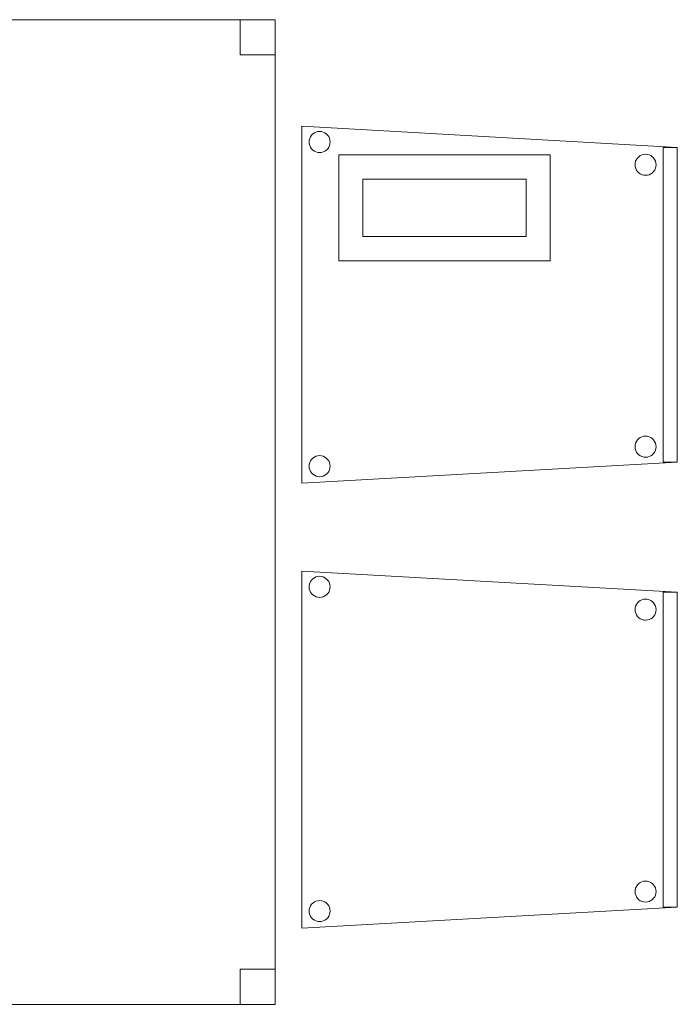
# Model space of a CAD drawing. Header units: metres. Extents: x 391.1 to 427.5, y 12.8 to 28.4.
# Tile 25 of 234: x 404.3 to 405.2, y 18.7 to 20.1. Entities that reach past the tile are written whole.
import ezdxf

# ---------------------------------------------------------------- set-up
doc = ezdxf.new("R2010")
doc.units = ezdxf.units.M
for name, color, linetype, lineweight in [('02_MOBILIARIO', 7, 'Continuous', 18), ('A-DETL-____-MBND', 7, 'Continuous', 18), ('A-DETL-GENF-OTLN', 7, 'Continuous', 18)]:
    doc.layers.add(name, color=color, linetype=linetype, lineweight=lineweight)

# ---------------------------------------------------------------- blocks, each defined once
blk = doc.blocks.new('Family - Cadira confident_PA-151991-03_ENLLUMENAT_P0A')
at = {"layer": 'A-DETL-____-MBND', "color": 253, "true_color": 0xaaaaaa}
for p, q in [((0, 0.5065), (0.5326, 0.4765)), ((0, 0), (0, 0.5065)), ((0.5326, 0.4765), (0, 0.5065)), ((0, 0.5065), (0, 0)), ((0.0104, 0.4868), (0.011, 0.4893)), ((0.011, 0.4893), (0.0104, 0.4868)), ((0.011, 0.4893), (0.0121, 0.4916)), ((0.0121, 0.4916), (0.011, 0.4893)), ((0.0121, 0.4916), (0.0136, 0.4938)), ((0.0136, 0.4938), (0.0121, 0.4916)), ((0.0136, 0.4938), (0.0154, 0.4956)), ((0.0154, 0.4956), (0.0136, 0.4938)), ((0.0154, 0.4956), (0.0176, 0.4971)), ((0.0176, 0.4971), (0.0154, 0.4956)), ((0.0176, 0.4971), (0.0199, 0.4982)), ((0.0199, 0.4982), (0.0176, 0.4971)), ((0.0199, 0.4982), (0.0224, 0.4989)), ((0.0224, 0.4989), (0.0199, 0.4982)), ((0.0224, 0.4989), (0.025, 0.4992)), ((0.025, 0.4992), (0.0224, 0.4989)), ((0.025, 0.4992), (0.0276, 0.4989)), ((0.0276, 0.4989), (0.025, 0.4992)), ((0.0276, 0.4989), (0.0301, 0.4983)), ((0.0301, 0.4983), (0.0276, 0.4989)), ((0.0301, 0.4983), (0.0325, 0.4972)), ((0.0325, 0.4972), (0.0301, 0.4983)), ((0.0325, 0.4972), (0.0346, 0.4957)), ((0.0346, 0.4957), (0.0325, 0.4972)), ((0.0346, 0.4957), (0.0365, 0.4939)), ((0.0365, 0.4939), (0.0346, 0.4957)), ((0.0365, 0.4939), (0.038, 0.4918)), ((0.038, 0.4918), (0.0365, 0.4939)), ((0.038, 0.4918), (0.0391, 0.4894)), ((0.0391, 0.4894), (0.038, 0.4918)), ((0.0391, 0.4894), (0.0398, 0.4869)), ((0.0398, 0.4869), (0.0391, 0.4894)), ((0.0102, 0.4842), (0.0104, 0.4868)), ((0.0104, 0.4868), (0.0102, 0.4842)), ((0.0104, 0.4816), (0.0102, 0.4842)), ((0.0102, 0.4842), (0.0104, 0.4816)), ((0.0111, 0.4791), (0.0104, 0.4816)), ((0.0104, 0.4816), (0.0111, 0.4791)), ((0.0122, 0.4767), (0.0111, 0.4791)), ((0.0111, 0.4791), (0.0122, 0.4767)), ((0.0137, 0.4746), (0.0122, 0.4767)), ((0.0122, 0.4767), (0.0137, 0.4746)), ((0.0381, 0.4768), (0.0366, 0.4747)), ((0.0366, 0.4747), (0.0381, 0.4768)), ((0.0392, 0.4792), (0.0381, 0.4768)), ((0.0381, 0.4768), (0.0392, 0.4792)), ((0.0398, 0.4817), (0.0392, 0.4792)), ((0.0392, 0.4792), (0.0398, 0.4817)), ((0.0398, 0.4869), (0.04, 0.4843)), ((0.04, 0.4843), (0.0398, 0.4869)), ((0.04, 0.4843), (0.0398, 0.4817)), ((0.0398, 0.4817), (0.04, 0.4843)), ((0.5126, 0.03), (0.5126, 0.4765)), ((0.5126, 0.4765), (0.5326, 0.4765)), ((0.5126, 0.4765), (0.5126, 0.03)), ((0.5326, 0.4765), (0.5126, 0.4765)), ((0.5326, 0.4765), (0.5326, 0.03)), ((0.5326, 0.03), (0.5326, 0.4765)), ((0.5326, 0.4765), (0.5326, 0.03)), ((0.5326, 0.03), (0.5326, 0.4765)), ((0.0155, 0.4727), (0.0137, 0.4746)), ((0.0137, 0.4746), (0.0155, 0.4727)), ((0.0177, 0.4713), (0.0155, 0.4727)), ((0.0155, 0.4727), (0.0177, 0.4713)), ((0.02, 0.4702), (0.0177, 0.4713)), ((0.0177, 0.4713), (0.02, 0.4702)), ((0.0226, 0.4695), (0.02, 0.4702)), ((0.02, 0.4702), (0.0226, 0.4695)), ((0.0252, 0.4693), (0.0226, 0.4695)), ((0.0226, 0.4695), (0.0252, 0.4693)), ((0.0278, 0.4695), (0.0252, 0.4693)), ((0.0252, 0.4693), (0.0278, 0.4695)), ((0.0303, 0.4702), (0.0278, 0.4695)), ((0.0278, 0.4695), (0.0303, 0.4702)), ((0.0326, 0.4713), (0.0303, 0.4702)), ((0.0303, 0.4702), (0.0326, 0.4713)), ((0.0347, 0.4728), (0.0326, 0.4713)), ((0.0326, 0.4713), (0.0347, 0.4728)), ((0.0366, 0.4747), (0.0347, 0.4728)), ((0.0347, 0.4728), (0.0366, 0.4747)), ((0.4745, 0.4593), (0.476, 0.4614)), ((0.476, 0.4614), (0.4745, 0.4593)), ((0.476, 0.4614), (0.4779, 0.4633)), ((0.4779, 0.4633), (0.476, 0.4614)), ((0.4779, 0.4633), (0.48, 0.4648)), ((0.48, 0.4648), (0.4779, 0.4633)), ((0.48, 0.4648), (0.4823, 0.4659)), ((0.4823, 0.4659), (0.48, 0.4648)), ((0.4823, 0.4659), (0.4848, 0.4666)), ((0.4848, 0.4666), (0.4823, 0.4659)), ((0.4848, 0.4666), (0.4874, 0.4668)), ((0.4874, 0.4668), (0.4848, 0.4666)), ((0.4874, 0.4668), (0.49, 0.4666)), ((0.49, 0.4666), (0.4874, 0.4668)), ((0.49, 0.4666), (0.4926, 0.4659)), ((0.4926, 0.4659), (0.49, 0.4666)), ((0.4926, 0.4659), (0.4949, 0.4648)), ((0.4949, 0.4648), (0.4926, 0.4659)), ((0.4949, 0.4648), (0.4971, 0.4633)), ((0.4971, 0.4633), (0.4949, 0.4648)), ((0.4971, 0.4633), (0.4989, 0.4615)), ((0.4989, 0.4615), (0.4971, 0.4633)), ((0.4989, 0.4615), (0.5004, 0.4594)), ((0.5004, 0.4594), (0.4989, 0.4615)), ((0.4726, 0.4518), (0.4728, 0.4544)), ((0.4728, 0.4544), (0.4726, 0.4518)), ((0.4728, 0.4492), (0.4726, 0.4518)), ((0.4726, 0.4518), (0.4728, 0.4492)), ((0.4728, 0.4544), (0.4734, 0.4569)), ((0.4734, 0.4569), (0.4728, 0.4544)), ((0.4735, 0.4467), (0.4728, 0.4492)), ((0.4728, 0.4492), (0.4735, 0.4467)), ((0.4734, 0.4569), (0.4745, 0.4593)), ((0.4745, 0.4593), (0.4734, 0.4569)), ((0.5004, 0.4594), (0.5015, 0.457)), ((0.5015, 0.457), (0.5004, 0.4594)), ((0.5015, 0.457), (0.5022, 0.4545)), ((0.5022, 0.4545), (0.5015, 0.457)), ((0.5022, 0.4493), (0.5016, 0.4468)), ((0.5016, 0.4468), (0.5022, 0.4493)), ((0.5022, 0.4545), (0.5024, 0.4519)), ((0.5024, 0.4519), (0.5022, 0.4545)), ((0.5024, 0.4519), (0.5022, 0.4493)), ((0.5022, 0.4493), (0.5024, 0.4519)), ((0.4746, 0.4443), (0.4735, 0.4467)), ((0.4735, 0.4467), (0.4746, 0.4443)), ((0.4761, 0.4422), (0.4746, 0.4443)), ((0.4746, 0.4443), (0.4761, 0.4422)), ((0.478, 0.4404), (0.4761, 0.4422)), ((0.4761, 0.4422), (0.478, 0.4404)), ((0.4801, 0.4389), (0.478, 0.4404)), ((0.478, 0.4404), (0.4801, 0.4389)), ((0.4825, 0.4378), (0.4801, 0.4389)), ((0.4801, 0.4389), (0.4825, 0.4378)), ((0.485, 0.4371), (0.4825, 0.4378)), ((0.4825, 0.4378), (0.485, 0.4371)), ((0.4876, 0.4369), (0.485, 0.4371)), ((0.485, 0.4371), (0.4876, 0.4369)), ((0.4902, 0.4372), (0.4876, 0.4369)), ((0.4876, 0.4369), (0.4902, 0.4372)), ((0.4927, 0.4378), (0.4902, 0.4372)), ((0.4902, 0.4372), (0.4927, 0.4378)), ((0.495, 0.439), (0.4927, 0.4378)), ((0.4927, 0.4378), (0.495, 0.439)), ((0.4972, 0.4405), (0.495, 0.439)), ((0.495, 0.439), (0.4972, 0.4405)), ((0.499, 0.4423), (0.4972, 0.4405)), ((0.4972, 0.4405), (0.499, 0.4423)), ((0.5005, 0.4445), (0.499, 0.4423)), ((0.499, 0.4423), (0.5005, 0.4445)), ((0.5016, 0.4468), (0.5005, 0.4445)), ((0.5005, 0.4445), (0.5016, 0.4468)), ((0.4728, 0.0544), (0.4734, 0.0569)), ((0.4734, 0.0569), (0.4728, 0.0544)), ((0.4734, 0.0569), (0.4745, 0.0593)), ((0.4745, 0.0593), (0.4734, 0.0569)), ((0.4745, 0.0593), (0.476, 0.0614)), ((0.476, 0.0614), (0.4745, 0.0593)), ((0.476, 0.0614), (0.4779, 0.0633)), ((0.4779, 0.0633), (0.476, 0.0614)), ((0.4779, 0.0633), (0.48, 0.0648)), ((0.48, 0.0648), (0.4779, 0.0633)), ((0.48, 0.0648), (0.4823, 0.0659)), ((0.4823, 0.0659), (0.48, 0.0648)), ((0.4823, 0.0659), (0.4848, 0.0666)), ((0.4848, 0.0666), (0.4823, 0.0659)), ((0.4848, 0.0666), (0.4874, 0.0668)), ((0.4874, 0.0668), (0.4848, 0.0666)), ((0.4874, 0.0668), (0.49, 0.0666)), ((0.49, 0.0666), (0.4874, 0.0668)), ((0.49, 0.0666), (0.4926, 0.0659)), ((0.4926, 0.0659), (0.49, 0.0666)), ((0.4926, 0.0659), (0.4949, 0.0648)), ((0.4949, 0.0648), (0.4926, 0.0659)), ((0.4949, 0.0648), (0.4971, 0.0633)), ((0.4971, 0.0633), (0.4949, 0.0648)), ((0.4971, 0.0633), (0.4989, 0.0615)), ((0.4989, 0.0615), (0.4971, 0.0633)), ((0.4989, 0.0615), (0.5004, 0.0594)), ((0.5004, 0.0594), (0.4989, 0.0615)), ((0.5004, 0.0594), (0.5015, 0.057)), ((0.5015, 0.057), (0.5004, 0.0594)), ((0.5015, 0.057), (0.5022, 0.0545)), ((0.5022, 0.0545), (0.5015, 0.057)), ((0.4726, 0.0518), (0.4728, 0.0544)), ((0.4728, 0.0544), (0.4726, 0.0518)), ((0.4728, 0.0492), (0.4726, 0.0518)), ((0.4726, 0.0518), (0.4728, 0.0492)), ((0.4735, 0.0467), (0.4728, 0.0492)), ((0.4728, 0.0492), (0.4735, 0.0467)), ((0.4746, 0.0443), (0.4735, 0.0467)), ((0.4735, 0.0467), (0.4746, 0.0443)), ((0.4761, 0.0422), (0.4746, 0.0443)), ((0.4746, 0.0443), (0.4761, 0.0422)), ((0.478, 0.0404), (0.4761, 0.0422)), ((0.4761, 0.0422), (0.478, 0.0404)), ((0.499, 0.0423), (0.4972, 0.0405)), ((0.4972, 0.0405), (0.499, 0.0423)), ((0.5005, 0.0445), (0.499, 0.0423)), ((0.499, 0.0423), (0.5005, 0.0445)), ((0.5016, 0.0468), (0.5005, 0.0445)), ((0.5005, 0.0445), (0.5016, 0.0468)), ((0.5022, 0.0493), (0.5016, 0.0468)), ((0.5016, 0.0468), (0.5022, 0.0493)), ((0.5022, 0.0545), (0.5024, 0.0519)), ((0.5024, 0.0519), (0.5022, 0.0545)), ((0.5024, 0.0519), (0.5022, 0.0493)), ((0.5022, 0.0493), (0.5024, 0.0519)), ((0.5326, 0.03), (0, 0)), ((0, 0), (0.5326, 0.03)), ((0.0104, 0.0268), (0.011, 0.0293)), ((0.011, 0.0293), (0.0104, 0.0268)), ((0.011, 0.0293), (0.0121, 0.0316)), ((0.0121, 0.0316), (0.011, 0.0293)), ((0.0121, 0.0316), (0.0136, 0.0338)), ((0.0136, 0.0338), (0.0121, 0.0316)), ((0.0136, 0.0338), (0.0154, 0.0356)), ((0.0154, 0.0356), (0.0136, 0.0338)), ((0.0154, 0.0356), (0.0176, 0.0371)), ((0.0176, 0.0371), (0.0154, 0.0356)), ((0.0176, 0.0371), (0.0199, 0.0382)), ((0.0199, 0.0382), (0.0176, 0.0371)), ((0.0199, 0.0382), (0.0224, 0.0389)), ((0.0224, 0.0389), (0.0199, 0.0382)), ((0.0224, 0.0389), (0.025, 0.0392)), ((0.025, 0.0392), (0.0224, 0.0389)), ((0.025, 0.0392), (0.0276, 0.0389)), ((0.0276, 0.0389), (0.025, 0.0392)), ((0.0276, 0.0389), (0.0301, 0.0383)), ((0.0301, 0.0383), (0.0276, 0.0389)), ((0.0301, 0.0383), (0.0325, 0.0372)), ((0.0325, 0.0372), (0.0301, 0.0383)), ((0.0325, 0.0372), (0.0346, 0.0357)), ((0.0346, 0.0357), (0.0325, 0.0372)), ((0.0346, 0.0357), (0.0365, 0.0339)), ((0.0365, 0.0339), (0.0346, 0.0357)), ((0.0365, 0.0339), (0.038, 0.0318)), ((0.038, 0.0318), (0.0365, 0.0339)), ((0.038, 0.0318), (0.0391, 0.0294)), ((0.0391, 0.0294), (0.038, 0.0318)), ((0.0391, 0.0294), (0.0398, 0.0269)), ((0.0398, 0.0269), (0.0391, 0.0294)), ((0.4801, 0.0389), (0.478, 0.0404)), ((0.478, 0.0404), (0.4801, 0.0389)), ((0.4825, 0.0378), (0.4801, 0.0389)), ((0.4801, 0.0389), (0.4825, 0.0378)), ((0.485, 0.0371), (0.4825, 0.0378)), ((0.4825, 0.0378), (0.485, 0.0371)), ((0.4876, 0.0369), (0.485, 0.0371)), ((0.485, 0.0371), (0.4876, 0.0369)), ((0.4902, 0.0372), (0.4876, 0.0369)), ((0.4876, 0.0369), (0.4902, 0.0372)), ((0.4927, 0.0378), (0.4902, 0.0372)), ((0.4902, 0.0372), (0.4927, 0.0378)), ((0.495, 0.039), (0.4927, 0.0378)), ((0.4927, 0.0378), (0.495, 0.039)), ((0.4972, 0.0405), (0.495, 0.039)), ((0.495, 0.039), (0.4972, 0.0405)), ((0.5326, 0.03), (0.5126, 0.03)), ((0.5126, 0.03), (0.5326, 0.03)), ((0.0102, 0.0242), (0.0104, 0.0268)), ((0.0104, 0.0268), (0.0102, 0.0242)), ((0.0104, 0.0216), (0.0102, 0.0242)), ((0.0102, 0.0242), (0.0104, 0.0216)), ((0.0111, 0.0191), (0.0104, 0.0216)), ((0.0104, 0.0216), (0.0111, 0.0191)), ((0.0122, 0.0167), (0.0111, 0.0191)), ((0.0111, 0.0191), (0.0122, 0.0167)), ((0.0137, 0.0146), (0.0122, 0.0167)), ((0.0122, 0.0167), (0.0137, 0.0146)), ((0.0155, 0.0127), (0.0137, 0.0146)), ((0.0137, 0.0146), (0.0155, 0.0127)), ((0.0366, 0.0147), (0.0347, 0.0128)), ((0.0347, 0.0128), (0.0366, 0.0147)), ((0.0381, 0.0168), (0.0366, 0.0147)), ((0.0366, 0.0147), (0.0381, 0.0168)), ((0.0392, 0.0192), (0.0381, 0.0168)), ((0.0381, 0.0168), (0.0392, 0.0192)), ((0.0398, 0.0217), (0.0392, 0.0192)), ((0.0392, 0.0192), (0.0398, 0.0217)), ((0.0398, 0.0269), (0.04, 0.0243)), ((0.04, 0.0243), (0.0398, 0.0269)), ((0.04, 0.0243), (0.0398, 0.0217)), ((0.0398, 0.0217), (0.04, 0.0243)), ((0.0177, 0.0113), (0.0155, 0.0127)), ((0.0155, 0.0127), (0.0177, 0.0113)), ((0.02, 0.0102), (0.0177, 0.0113)), ((0.0177, 0.0113), (0.02, 0.0102)), ((0.0226, 0.0095), (0.02, 0.0102)), ((0.02, 0.0102), (0.0226, 0.0095)), ((0.0252, 0.0093), (0.0226, 0.0095)), ((0.0226, 0.0095), (0.0252, 0.0093)), ((0.0278, 0.0095), (0.0252, 0.0093)), ((0.0252, 0.0093), (0.0278, 0.0095)), ((0.0303, 0.0102), (0.0278, 0.0095)), ((0.0278, 0.0095), (0.0303, 0.0102)), ((0.0326, 0.0113), (0.0303, 0.0102)), ((0.0303, 0.0102), (0.0326, 0.0113)), ((0.0347, 0.0128), (0.0326, 0.0113)), ((0.0326, 0.0113), (0.0347, 0.0128))]:
    blk.add_line(p, q, dxfattribs=at)
blk = doc.blocks.new('Family - Taula 140X80_PA-152162-03_ENLLUMENAT_P0A')
at = {"layer": 'A-DETL-____-MBND', "color": 253, "true_color": 0xaaaaaa}
for p, q in [((0, 1.3969), (0.05, 1.3969)), ((0, 1.3469), (0, 1.3969)), ((0.05, 1.3969), (0, 1.3969)), ((0, 1.3969), (0, 1.3469)), ((0, 1.3969), (0.7, 1.3969)), ((0, 0), (0, 1.3969)), ((0.7, 1.3969), (0, 1.3969)), ((0, 1.3969), (0, 0)), ((0.05, 1.3969), (0.05, 1.3469)), ((0.05, 1.3469), (0.05, 1.3969)), ((0.65, 1.3969), (0.7, 1.3969)), ((0.65, 1.3469), (0.65, 1.3969)), ((0.7, 1.3969), (0.65, 1.3969)), ((0.65, 1.3969), (0.65, 1.3469)), ((0.7, 1.3969), (0.7, 1.3469)), ((0.7, 1.3469), (0.7, 1.3969)), ((0.7, 1.3969), (0.7, 0)), ((0.7, 0), (0.7, 1.3969)), ((0.05, 1.3469), (0, 1.3469)), ((0, 1.3469), (0.05, 1.3469)), ((0.7, 1.3469), (0.65, 1.3469)), ((0.65, 1.3469), (0.7, 1.3469)), ((0, 0.05), (0.05, 0.05)), ((0, 0), (0, 0.05)), ((0.05, 0.05), (0, 0.05)), ((0, 0.05), (0, 0)), ((0.05, 0.05), (0.05, 0)), ((0.05, 0), (0.05, 0.05)), ((0.65, 0.05), (0.7, 0.05)), ((0.65, 0), (0.65, 0.05)), ((0.7, 0.05), (0.65, 0.05)), ((0.65, 0.05), (0.65, 0)), ((0.7, 0.05), (0.7, 0)), ((0.7, 0), (0.7, 0.05)), ((0.05, 0), (0, 0)), ((0, 0), (0.05, 0)), ((0.7, 0), (0, 0)), ((0, 0), (0.7, 0)), ((0.7, 0), (0.65, 0)), ((0.65, 0), (0.7, 0))]:
    blk.add_line(p, q, dxfattribs=at)
blk = doc.blocks.new('Family - Cadira confident_PA-152494-03_ENLLUMENAT_P0A')
at = {"layer": 'A-DETL-____-MBND', "color": 253, "true_color": 0xaaaaaa}
for p, q in [((0, 0.5065), (0.5326, 0.4765)), ((0, 0), (0, 0.5065)), ((0.5326, 0.4765), (0, 0.5065)), ((0, 0.5065), (0, 0)), ((0.0104, 0.4868), (0.011, 0.4893)), ((0.011, 0.4893), (0.0104, 0.4868)), ((0.011, 0.4893), (0.0121, 0.4916)), ((0.0121, 0.4916), (0.011, 0.4893)), ((0.0121, 0.4916), (0.0136, 0.4938)), ((0.0136, 0.4938), (0.0121, 0.4916)), ((0.0136, 0.4938), (0.0154, 0.4956)), ((0.0154, 0.4956), (0.0136, 0.4938)), ((0.0154, 0.4956), (0.0176, 0.4971)), ((0.0176, 0.4971), (0.0154, 0.4956)), ((0.0176, 0.4971), (0.0199, 0.4982)), ((0.0199, 0.4982), (0.0176, 0.4971)), ((0.0199, 0.4982), (0.0224, 0.4989)), ((0.0224, 0.4989), (0.0199, 0.4982)), ((0.0224, 0.4989), (0.025, 0.4992)), ((0.025, 0.4992), (0.0224, 0.4989)), ((0.025, 0.4992), (0.0276, 0.4989)), ((0.0276, 0.4989), (0.025, 0.4992)), ((0.0276, 0.4989), (0.0301, 0.4983)), ((0.0301, 0.4983), (0.0276, 0.4989)), ((0.0301, 0.4983), (0.0325, 0.4972)), ((0.0325, 0.4972), (0.0301, 0.4983)), ((0.0325, 0.4972), (0.0346, 0.4957)), ((0.0346, 0.4957), (0.0325, 0.4972)), ((0.0346, 0.4957), (0.0365, 0.4939)), ((0.0365, 0.4939), (0.0346, 0.4957)), ((0.0365, 0.4939), (0.038, 0.4918)), ((0.038, 0.4918), (0.0365, 0.4939)), ((0.038, 0.4918), (0.0391, 0.4894)), ((0.0391, 0.4894), (0.038, 0.4918)), ((0.0391, 0.4894), (0.0398, 0.4869)), ((0.0398, 0.4869), (0.0391, 0.4894)), ((0.0102, 0.4842), (0.0104, 0.4868)), ((0.0104, 0.4868), (0.0102, 0.4842)), ((0.0104, 0.4816), (0.0102, 0.4842)), ((0.0102, 0.4842), (0.0104, 0.4816)), ((0.0111, 0.4791), (0.0104, 0.4816)), ((0.0104, 0.4816), (0.0111, 0.4791)), ((0.0122, 0.4767), (0.0111, 0.4791)), ((0.0111, 0.4791), (0.0122, 0.4767)), ((0.0137, 0.4746), (0.0122, 0.4767)), ((0.0122, 0.4767), (0.0137, 0.4746)), ((0.0381, 0.4768), (0.0366, 0.4747)), ((0.0366, 0.4747), (0.0381, 0.4768)), ((0.0392, 0.4792), (0.0381, 0.4768)), ((0.0381, 0.4768), (0.0392, 0.4792)), ((0.0398, 0.4817), (0.0392, 0.4792)), ((0.0392, 0.4792), (0.0398, 0.4817)), ((0.0398, 0.4869), (0.04, 0.4843)), ((0.04, 0.4843), (0.0398, 0.4869)), ((0.04, 0.4843), (0.0398, 0.4817)), ((0.0398, 0.4817), (0.04, 0.4843)), ((0.5126, 0.03), (0.5126, 0.4765)), ((0.5126, 0.4765), (0.5326, 0.4765)), ((0.5126, 0.4765), (0.5126, 0.03)), ((0.5326, 0.4765), (0.5126, 0.4765)), ((0.5326, 0.4765), (0.5326, 0.03)), ((0.5326, 0.03), (0.5326, 0.4765)), ((0.5326, 0.4765), (0.5326, 0.03)), ((0.5326, 0.03), (0.5326, 0.4765)), ((0.0155, 0.4727), (0.0137, 0.4746)), ((0.0137, 0.4746), (0.0155, 0.4727)), ((0.0177, 0.4713), (0.0155, 0.4727)), ((0.0155, 0.4727), (0.0177, 0.4713)), ((0.02, 0.4702), (0.0177, 0.4713)), ((0.0177, 0.4713), (0.02, 0.4702)), ((0.0226, 0.4695), (0.02, 0.4702)), ((0.02, 0.4702), (0.0226, 0.4695)), ((0.0252, 0.4693), (0.0226, 0.4695)), ((0.0226, 0.4695), (0.0252, 0.4693)), ((0.0278, 0.4695), (0.0252, 0.4693)), ((0.0252, 0.4693), (0.0278, 0.4695)), ((0.0303, 0.4702), (0.0278, 0.4695)), ((0.0278, 0.4695), (0.0303, 0.4702)), ((0.0326, 0.4713), (0.0303, 0.4702)), ((0.0303, 0.4702), (0.0326, 0.4713)), ((0.0347, 0.4728), (0.0326, 0.4713)), ((0.0326, 0.4713), (0.0347, 0.4728)), ((0.0366, 0.4747), (0.0347, 0.4728)), ((0.0347, 0.4728), (0.0366, 0.4747)), ((0.4745, 0.4593), (0.476, 0.4614)), ((0.476, 0.4614), (0.4745, 0.4593)), ((0.476, 0.4614), (0.4779, 0.4633)), ((0.4779, 0.4633), (0.476, 0.4614)), ((0.4779, 0.4633), (0.48, 0.4648)), ((0.48, 0.4648), (0.4779, 0.4633)), ((0.48, 0.4648), (0.4823, 0.4659)), ((0.4823, 0.4659), (0.48, 0.4648)), ((0.4823, 0.4659), (0.4848, 0.4666)), ((0.4848, 0.4666), (0.4823, 0.4659)), ((0.4848, 0.4666), (0.4874, 0.4668)), ((0.4874, 0.4668), (0.4848, 0.4666)), ((0.4874, 0.4668), (0.49, 0.4666)), ((0.49, 0.4666), (0.4874, 0.4668)), ((0.49, 0.4666), (0.4926, 0.4659)), ((0.4926, 0.4659), (0.49, 0.4666)), ((0.4926, 0.4659), (0.4949, 0.4648)), ((0.4949, 0.4648), (0.4926, 0.4659)), ((0.4949, 0.4648), (0.4971, 0.4633)), ((0.4971, 0.4633), (0.4949, 0.4648)), ((0.4971, 0.4633), (0.4989, 0.4615)), ((0.4989, 0.4615), (0.4971, 0.4633)), ((0.4989, 0.4615), (0.5004, 0.4594)), ((0.5004, 0.4594), (0.4989, 0.4615)), ((0.4726, 0.4518), (0.4728, 0.4544)), ((0.4728, 0.4544), (0.4726, 0.4518)), ((0.4728, 0.4492), (0.4726, 0.4518)), ((0.4726, 0.4518), (0.4728, 0.4492)), ((0.4728, 0.4544), (0.4734, 0.4569)), ((0.4734, 0.4569), (0.4728, 0.4544)), ((0.4735, 0.4467), (0.4728, 0.4492)), ((0.4728, 0.4492), (0.4735, 0.4467)), ((0.4734, 0.4569), (0.4745, 0.4593)), ((0.4745, 0.4593), (0.4734, 0.4569)), ((0.5004, 0.4594), (0.5015, 0.457)), ((0.5015, 0.457), (0.5004, 0.4594)), ((0.5015, 0.457), (0.5022, 0.4545)), ((0.5022, 0.4545), (0.5015, 0.457)), ((0.5022, 0.4493), (0.5016, 0.4468)), ((0.5016, 0.4468), (0.5022, 0.4493)), ((0.5022, 0.4545), (0.5024, 0.4519)), ((0.5024, 0.4519), (0.5022, 0.4545)), ((0.5024, 0.4519), (0.5022, 0.4493)), ((0.5022, 0.4493), (0.5024, 0.4519)), ((0.4746, 0.4443), (0.4735, 0.4467)), ((0.4735, 0.4467), (0.4746, 0.4443)), ((0.4761, 0.4422), (0.4746, 0.4443)), ((0.4746, 0.4443), (0.4761, 0.4422)), ((0.478, 0.4404), (0.4761, 0.4422)), ((0.4761, 0.4422), (0.478, 0.4404)), ((0.4801, 0.4389), (0.478, 0.4404)), ((0.478, 0.4404), (0.4801, 0.4389)), ((0.4825, 0.4378), (0.4801, 0.4389)), ((0.4801, 0.4389), (0.4825, 0.4378)), ((0.485, 0.4371), (0.4825, 0.4378)), ((0.4825, 0.4378), (0.485, 0.4371)), ((0.4876, 0.4369), (0.485, 0.4371)), ((0.485, 0.4371), (0.4876, 0.4369)), ((0.4902, 0.4372), (0.4876, 0.4369)), ((0.4876, 0.4369), (0.4902, 0.4372)), ((0.4927, 0.4378), (0.4902, 0.4372)), ((0.4902, 0.4372), (0.4927, 0.4378)), ((0.495, 0.439), (0.4927, 0.4378)), ((0.4927, 0.4378), (0.495, 0.439)), ((0.4972, 0.4405), (0.495, 0.439)), ((0.495, 0.439), (0.4972, 0.4405)), ((0.499, 0.4423), (0.4972, 0.4405)), ((0.4972, 0.4405), (0.499, 0.4423)), ((0.5005, 0.4445), (0.499, 0.4423)), ((0.499, 0.4423), (0.5005, 0.4445)), ((0.5016, 0.4468), (0.5005, 0.4445)), ((0.5005, 0.4445), (0.5016, 0.4468)), ((0.4728, 0.0544), (0.4734, 0.0569)), ((0.4734, 0.0569), (0.4728, 0.0544)), ((0.4734, 0.0569), (0.4745, 0.0593)), ((0.4745, 0.0593), (0.4734, 0.0569)), ((0.4745, 0.0593), (0.476, 0.0614)), ((0.476, 0.0614), (0.4745, 0.0593)), ((0.476, 0.0614), (0.4779, 0.0633)), ((0.4779, 0.0633), (0.476, 0.0614)), ((0.4779, 0.0633), (0.48, 0.0648)), ((0.48, 0.0648), (0.4779, 0.0633)), ((0.48, 0.0648), (0.4823, 0.0659)), ((0.4823, 0.0659), (0.48, 0.0648)), ((0.4823, 0.0659), (0.4848, 0.0666)), ((0.4848, 0.0666), (0.4823, 0.0659)), ((0.4848, 0.0666), (0.4874, 0.0668)), ((0.4874, 0.0668), (0.4848, 0.0666)), ((0.4874, 0.0668), (0.49, 0.0666)), ((0.49, 0.0666), (0.4874, 0.0668)), ((0.49, 0.0666), (0.4926, 0.0659)), ((0.4926, 0.0659), (0.49, 0.0666)), ((0.4926, 0.0659), (0.4949, 0.0648)), ((0.4949, 0.0648), (0.4926, 0.0659)), ((0.4949, 0.0648), (0.4971, 0.0633)), ((0.4971, 0.0633), (0.4949, 0.0648)), ((0.4971, 0.0633), (0.4989, 0.0615)), ((0.4989, 0.0615), (0.4971, 0.0633)), ((0.4989, 0.0615), (0.5004, 0.0594)), ((0.5004, 0.0594), (0.4989, 0.0615)), ((0.5004, 0.0594), (0.5015, 0.057)), ((0.5015, 0.057), (0.5004, 0.0594)), ((0.5015, 0.057), (0.5022, 0.0545)), ((0.5022, 0.0545), (0.5015, 0.057)), ((0.4726, 0.0518), (0.4728, 0.0544)), ((0.4728, 0.0544), (0.4726, 0.0518)), ((0.4728, 0.0492), (0.4726, 0.0518)), ((0.4726, 0.0518), (0.4728, 0.0492)), ((0.4735, 0.0467), (0.4728, 0.0492)), ((0.4728, 0.0492), (0.4735, 0.0467)), ((0.4746, 0.0443), (0.4735, 0.0467)), ((0.4735, 0.0467), (0.4746, 0.0443)), ((0.4761, 0.0422), (0.4746, 0.0443)), ((0.4746, 0.0443), (0.4761, 0.0422)), ((0.478, 0.0404), (0.4761, 0.0422)), ((0.4761, 0.0422), (0.478, 0.0404)), ((0.499, 0.0423), (0.4972, 0.0405)), ((0.4972, 0.0405), (0.499, 0.0423)), ((0.5005, 0.0445), (0.499, 0.0423)), ((0.499, 0.0423), (0.5005, 0.0445)), ((0.5016, 0.0468), (0.5005, 0.0445)), ((0.5005, 0.0445), (0.5016, 0.0468)), ((0.5022, 0.0493), (0.5016, 0.0468)), ((0.5016, 0.0468), (0.5022, 0.0493)), ((0.5022, 0.0545), (0.5024, 0.0519)), ((0.5024, 0.0519), (0.5022, 0.0545)), ((0.5024, 0.0519), (0.5022, 0.0493)), ((0.5022, 0.0493), (0.5024, 0.0519)), ((0.5326, 0.03), (0, 0)), ((0, 0), (0.5326, 0.03)), ((0.0104, 0.0268), (0.011, 0.0293)), ((0.011, 0.0293), (0.0104, 0.0268)), ((0.011, 0.0293), (0.0121, 0.0316)), ((0.0121, 0.0316), (0.011, 0.0293)), ((0.0121, 0.0316), (0.0136, 0.0338)), ((0.0136, 0.0338), (0.0121, 0.0316)), ((0.0136, 0.0338), (0.0154, 0.0356)), ((0.0154, 0.0356), (0.0136, 0.0338)), ((0.0154, 0.0356), (0.0176, 0.0371)), ((0.0176, 0.0371), (0.0154, 0.0356)), ((0.0176, 0.0371), (0.0199, 0.0382)), ((0.0199, 0.0382), (0.0176, 0.0371)), ((0.0199, 0.0382), (0.0224, 0.0389)), ((0.0224, 0.0389), (0.0199, 0.0382)), ((0.0224, 0.0389), (0.025, 0.0392)), ((0.025, 0.0392), (0.0224, 0.0389)), ((0.025, 0.0392), (0.0276, 0.0389)), ((0.0276, 0.0389), (0.025, 0.0392)), ((0.0276, 0.0389), (0.0301, 0.0383)), ((0.0301, 0.0383), (0.0276, 0.0389)), ((0.0301, 0.0383), (0.0325, 0.0372)), ((0.0325, 0.0372), (0.0301, 0.0383)), ((0.0325, 0.0372), (0.0346, 0.0357)), ((0.0346, 0.0357), (0.0325, 0.0372)), ((0.0346, 0.0357), (0.0365, 0.0339)), ((0.0365, 0.0339), (0.0346, 0.0357)), ((0.0365, 0.0339), (0.038, 0.0318)), ((0.038, 0.0318), (0.0365, 0.0339)), ((0.038, 0.0318), (0.0391, 0.0294)), ((0.0391, 0.0294), (0.038, 0.0318)), ((0.0391, 0.0294), (0.0398, 0.0269)), ((0.0398, 0.0269), (0.0391, 0.0294)), ((0.4801, 0.0389), (0.478, 0.0404)), ((0.478, 0.0404), (0.4801, 0.0389)), ((0.4825, 0.0378), (0.4801, 0.0389)), ((0.4801, 0.0389), (0.4825, 0.0378)), ((0.485, 0.0371), (0.4825, 0.0378)), ((0.4825, 0.0378), (0.485, 0.0371)), ((0.4876, 0.0369), (0.485, 0.0371)), ((0.485, 0.0371), (0.4876, 0.0369)), ((0.4902, 0.0372), (0.4876, 0.0369)), ((0.4876, 0.0369), (0.4902, 0.0372)), ((0.4927, 0.0378), (0.4902, 0.0372)), ((0.4902, 0.0372), (0.4927, 0.0378)), ((0.495, 0.039), (0.4927, 0.0378)), ((0.4927, 0.0378), (0.495, 0.039)), ((0.4972, 0.0405), (0.495, 0.039)), ((0.495, 0.039), (0.4972, 0.0405)), ((0.5326, 0.03), (0.5126, 0.03)), ((0.5126, 0.03), (0.5326, 0.03)), ((0.0102, 0.0242), (0.0104, 0.0268)), ((0.0104, 0.0268), (0.0102, 0.0242)), ((0.0104, 0.0216), (0.0102, 0.0242)), ((0.0102, 0.0242), (0.0104, 0.0216)), ((0.0111, 0.0191), (0.0104, 0.0216)), ((0.0104, 0.0216), (0.0111, 0.0191)), ((0.0122, 0.0167), (0.0111, 0.0191)), ((0.0111, 0.0191), (0.0122, 0.0167)), ((0.0137, 0.0146), (0.0122, 0.0167)), ((0.0122, 0.0167), (0.0137, 0.0146)), ((0.0155, 0.0127), (0.0137, 0.0146)), ((0.0137, 0.0146), (0.0155, 0.0127)), ((0.0366, 0.0147), (0.0347, 0.0128)), ((0.0347, 0.0128), (0.0366, 0.0147)), ((0.0381, 0.0168), (0.0366, 0.0147)), ((0.0366, 0.0147), (0.0381, 0.0168)), ((0.0392, 0.0192), (0.0381, 0.0168)), ((0.0381, 0.0168), (0.0392, 0.0192)), ((0.0398, 0.0217), (0.0392, 0.0192)), ((0.0392, 0.0192), (0.0398, 0.0217)), ((0.0398, 0.0269), (0.04, 0.0243)), ((0.04, 0.0243), (0.0398, 0.0269)), ((0.04, 0.0243), (0.0398, 0.0217)), ((0.0398, 0.0217), (0.04, 0.0243)), ((0.0177, 0.0113), (0.0155, 0.0127)), ((0.0155, 0.0127), (0.0177, 0.0113)), ((0.02, 0.0102), (0.0177, 0.0113)), ((0.0177, 0.0113), (0.02, 0.0102)), ((0.0226, 0.0095), (0.02, 0.0102)), ((0.02, 0.0102), (0.0226, 0.0095)), ((0.0252, 0.0093), (0.0226, 0.0095)), ((0.0226, 0.0095), (0.0252, 0.0093)), ((0.0278, 0.0095), (0.0252, 0.0093)), ((0.0252, 0.0093), (0.0278, 0.0095)), ((0.0303, 0.0102), (0.0278, 0.0095)), ((0.0278, 0.0095), (0.0303, 0.0102)), ((0.0326, 0.0113), (0.0303, 0.0102)), ((0.0303, 0.0102), (0.0326, 0.0113)), ((0.0347, 0.0128), (0.0326, 0.0113)), ((0.0326, 0.0113), (0.0347, 0.0128))]:
    blk.add_line(p, q, dxfattribs=at)
blk = doc.blocks.new('LONDR55-XX_ZZ-ARQ-CAA-M3D-Londres55_ifc-1-03_ENLLUMENAT_P0A')
at = {"layer": '02_MOBILIARIO', "color": 253, "lineweight": 18, "true_color": 0xaaaaaa}
for name, p in [('Family - Taula 140X80_PA-152162-03_ENLLUMENAT_P0A', (403.9519, 18.7326)), ('Family - Cadira confident_PA-152494-03_ENLLUMENAT_P0A', (404.6897, 19.4719)), ('Family - Cadira confident_PA-151991-03_ENLLUMENAT_P0A', (404.6897, 18.8407))]:
    blk.add_blockref(name, p, dxfattribs=at)
blk = doc.blocks.new('ZYR_06_03 Emer Sostre Rect - 01 Emergencia Superficie 01-829055-03_ENLLUMENAT_P0A')
at = {"layer": 'A-DETL-GENF-OTLN', "color": 6, "true_color": 0xff00ff}
for p, q in [((-0.15, 0.075), (0.15, 0.075)), ((-0.15, -0.075), (-0.15, 0.075)), ((0.15, 0.075), (0.15, -0.075)), ((-0.1157, 0.0407), (0.1157, 0.0407)), ((-0.1157, -0.0407), (-0.1157, 0.0407)), ((0.1157, 0.0407), (0.1157, -0.0407)), ((0.1157, -0.0407), (-0.1157, -0.0407)), ((0.15, -0.075), (-0.15, -0.075))]:
    blk.add_line(p, q, dxfattribs=at)

msp = doc.modelspace()

# ---------------------------------------------------------------- block references
at = {"lineweight": 5}
msp.add_blockref('LONDR55-XX_ZZ-ARQ-CAA-M3D-Londres55_ifc-1-03_ENLLUMENAT_P0A', (0, 0), dxfattribs=at)
at = {"layer": 'A-DETL-GENF-OTLN', "color": 6, "true_color": 0xff00ff}
msp.add_blockref('ZYR_06_03 Emer Sostre Rect - 01 Emergencia Superficie 01-829055-03_ENLLUMENAT_P0A', (404.8919, 19.8627), dxfattribs=at)

doc.saveas('drawing.dxf')
